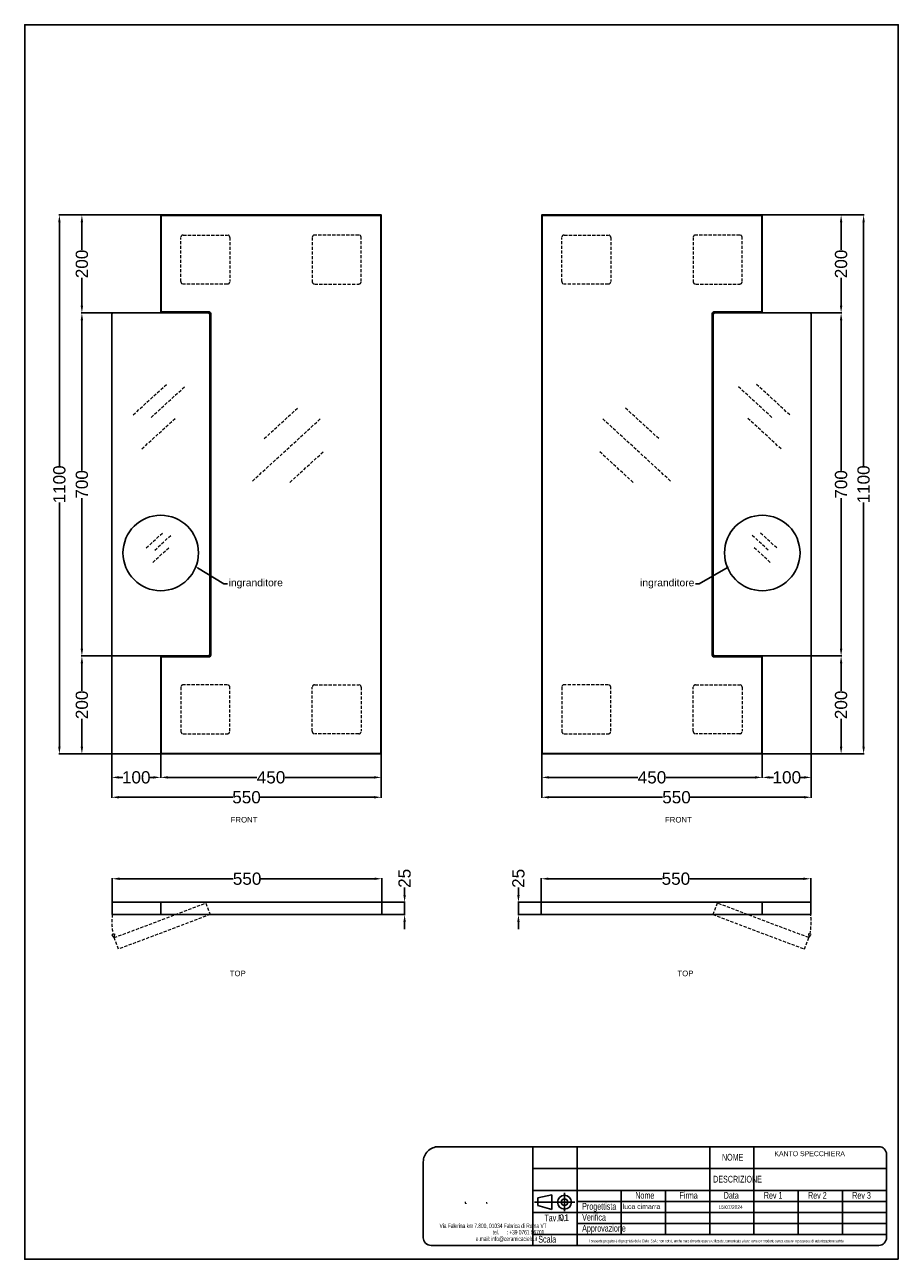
# Model space of a CAD drawing. Header units: millimetres. Extents: x -21574 to -19792, y -2227 to 293.
import ezdxf
from ezdxf import colors
from ezdxf.entities.mleader import LeaderData, LeaderLine
from ezdxf.math import Vec2, Vec3

# ---------------------------------------------------------------- set-up
doc = ezdxf.new("R2010")
doc.units = ezdxf.units.MM
doc.header["$MEASUREMENT"] = 0
doc.linetypes.add('DASHED2', pattern=[9.525, 6.35, -3.175])
for name, color, linetype in [('Attacchi_Scarico', 2, 'Continuous'), ('Cartiglio', 7, 'Continuous'), ('Quote', 4, 'Continuous')]:
    doc.layers.add(name, color=color, linetype=linetype)
doc.layers.add('Layer1', color=5, linetype='DASHED2', lineweight=0)
doc.layers.add('Vista', color=8, linetype='Continuous', lineweight=15)
doc.styles.add('SLDTEXTSTYLE1', font='TXT', dxfattribs={"width": 0.605})
doc.styles.get("Standard").update_dxf_attribs({"font": 'arial.ttf'})
doc.dimstyles.new('ISO-25', dxfattribs={"dimtxt": 25, "dimasz": 15, "dimexe": 1.25, "dimexo": 0.625, "dimtad": 0, "dimdec": 1, "dimrnd": 5, "dimtxsty": 'Standard', "dimcen": 2.5, "dimadec": 0, "dimazin": 0, "dimtfac": 1, "dimtdec": 1, "dimtmove": 0, "dimatfit": 3, "dimfxl": 1, "dimarcsym": 0})

# ---------------------------------------------------------------- blocks, each defined once
blk = doc.blocks.new('*D0')
at = {"layer": 'Defpoints', "color": 0, "transparency": 16777216}
for p in [(17533.9, -6113.3), (17983.9, -6113.3), (17983.9, -6161.3)]:
    blk.add_point(p, dxfattribs=at)
at = {"layer": 'Quote', "color": 0, "lineweight": -2, "transparency": 16777216}
for p, q in [((17533.9, -6113.9), (17533.9, -6162.5)), ((17983.9, -6113.9), (17983.9, -6162.5)), ((17548.9, -6161.3), (17730.2, -6161.3)), ((17968.9, -6161.3), (17787.6, -6161.3))]:
    blk.add_line(p, q, dxfattribs=at)
at = {"layer": 'Quote', "color": 0, "transparency": 16777216}
for points in [[(17548.9, -6158.8), (17548.9, -6163.8), (17533.9, -6161.3)], [(17968.9, -6158.8), (17968.9, -6163.8), (17983.9, -6161.3)]]:
    blk.add_solid(points, dxfattribs=at)
at = {"layer": 'Quote', "color": 0, "transparency": 16777216, "insert": (17758.9, -6161.3), "char_height": 25, "attachment_point": 5}
blk.add_mtext('450', dxfattribs=at)
blk = doc.blocks.new('*D1')
at = {"layer": 'Defpoints', "color": 0, "transparency": 16777216}
for p in [(17433.9, -6113.3), (17533.9, -6113.3), (17433.9, -6161.3)]:
    blk.add_point(p, dxfattribs=at)
at = {"layer": 'Quote', "color": 0, "lineweight": -2, "transparency": 16777216}
for p, q in [((17433.9, -6113.9), (17433.9, -6162.5)), ((17533.9, -6113.9), (17533.9, -6162.5)), ((17448.9, -6161.3), (17456.9, -6161.3)), ((17518.9, -6161.3), (17510.9, -6161.3))]:
    blk.add_line(p, q, dxfattribs=at)
at = {"layer": 'Quote', "color": 0, "transparency": 16777216}
for points in [[(17448.9, -6158.8), (17448.9, -6163.8), (17433.9, -6161.3)], [(17518.9, -6158.8), (17518.9, -6163.8), (17533.9, -6161.3)]]:
    blk.add_solid(points, dxfattribs=at)
at = {"layer": 'Quote', "color": 0, "transparency": 16777216, "insert": (17483.9, -6161.3), "char_height": 25, "attachment_point": 5}
blk.add_mtext('100', dxfattribs=at)
blk = doc.blocks.new('*D2')
at = {"layer": 'Defpoints', "color": 0, "transparency": 16777216}
for p in [(17373.1, -5213.3), (17436.9, -5213.3), (17436.9, -5913.3)]:
    blk.add_point(p, dxfattribs=at)
at = {"layer": 'Quote', "color": 0, "lineweight": -2, "transparency": 16777216}
for p, q in [((17436.3, -5213.3), (17371.8, -5213.3)), ((17373.1, -5228.3), (17373.1, -5535.2)), ((17373.1, -5898.3), (17373.1, -5591.3)), ((17436.3, -5913.3), (17371.8, -5913.3))]:
    blk.add_line(p, q, dxfattribs=at)
at = {"layer": 'Quote', "color": 0, "transparency": 16777216}
for points in [[(17370.6, -5228.3), (17375.6, -5228.3), (17373.1, -5213.3)], [(17370.6, -5898.3), (17375.6, -5898.3), (17373.1, -5913.3)]]:
    blk.add_solid(points, dxfattribs=at)
at = {"layer": 'Quote', "color": 0, "transparency": 16777216, "insert": (17373.1, -5563.3), "char_height": 25, "attachment_point": 5, "rotation": 90}
blk.add_mtext('700', dxfattribs=at)
blk = doc.blocks.new('*D3')
at = {"layer": 'Defpoints', "color": 0, "transparency": 16777216}
for p in [(17373.1, -5013.3), (17533.9, -5013.3), (17533.9, -5213.3)]:
    blk.add_point(p, dxfattribs=at)
at = {"layer": 'Quote', "color": 0, "lineweight": -2, "transparency": 16777216}
for p, q in [((17533.3, -5013.3), (17371.8, -5013.3)), ((17373.1, -5028.3), (17373.1, -5084.8)), ((17373.1, -5198.3), (17373.1, -5141.7)), ((17533.3, -5213.3), (17371.8, -5213.3))]:
    blk.add_line(p, q, dxfattribs=at)
at = {"layer": 'Quote', "color": 0, "transparency": 16777216}
for points in [[(17370.6, -5028.3), (17375.6, -5028.3), (17373.1, -5013.3)], [(17370.6, -5198.3), (17375.6, -5198.3), (17373.1, -5213.3)]]:
    blk.add_solid(points, dxfattribs=at)
at = {"layer": 'Quote', "color": 0, "transparency": 16777216, "insert": (17373.1, -5113.3), "char_height": 25, "attachment_point": 5, "rotation": 90}
blk.add_mtext('200', dxfattribs=at)
blk = doc.blocks.new('*D4')
at = {"layer": 'Defpoints', "color": 0, "transparency": 16777216}
for p in [(17373.1, -5913.3), (17533.9, -5913.3), (17533.9, -6113.3)]:
    blk.add_point(p, dxfattribs=at)
at = {"layer": 'Quote', "color": 0, "lineweight": -2, "transparency": 16777216}
for p, q in [((17533.3, -5913.3), (17371.8, -5913.3)), ((17373.1, -5928.3), (17373.1, -5984.8)), ((17373.1, -6098.3), (17373.1, -6041.7)), ((17533.3, -6113.3), (17371.8, -6113.3))]:
    blk.add_line(p, q, dxfattribs=at)
at = {"layer": 'Quote', "color": 0, "transparency": 16777216}
for points in [[(17370.6, -5928.3), (17375.6, -5928.3), (17373.1, -5913.3)], [(17370.6, -6098.3), (17375.6, -6098.3), (17373.1, -6113.3)]]:
    blk.add_solid(points, dxfattribs=at)
at = {"layer": 'Quote', "color": 0, "transparency": 16777216, "insert": (17373.1, -6013.3), "char_height": 25, "attachment_point": 5, "rotation": 90}
blk.add_mtext('200', dxfattribs=at)
blk = doc.blocks.new('*D5')
at = {"layer": 'Defpoints', "color": 0, "transparency": 16777216}
for p in [(17433.9, -5910.3), (17983.9, -6113.3), (17983.9, -6201.9)]:
    blk.add_point(p, dxfattribs=at)
at = {"layer": 'Quote', "color": 0, "lineweight": -2, "transparency": 16777216}
for p, q in [((17433.9, -5910.9), (17433.9, -6203.2)), ((17983.9, -6113.9), (17983.9, -6203.2)), ((17448.9, -6201.9), (17680.7, -6201.9)), ((17968.9, -6201.9), (17737.1, -6201.9))]:
    blk.add_line(p, q, dxfattribs=at)
at = {"layer": 'Quote', "color": 0, "transparency": 16777216}
for points in [[(17448.9, -6199.4), (17448.9, -6204.4), (17433.9, -6201.9)], [(17968.9, -6199.4), (17968.9, -6204.4), (17983.9, -6201.9)]]:
    blk.add_solid(points, dxfattribs=at)
at = {"layer": 'Quote', "color": 0, "transparency": 16777216, "insert": (17708.9, -6201.9), "char_height": 25, "attachment_point": 5}
blk.add_mtext('550', dxfattribs=at)
blk = doc.blocks.new('*D6')
at = {"layer": 'Defpoints', "color": 0, "transparency": 16777216}
for p in [(17533.9, -5013.3), (17327.2, -6113.3), (17533.9, -6113.3)]:
    blk.add_point(p, dxfattribs=at)
at = {"layer": 'Quote', "color": 0, "lineweight": -2, "transparency": 16777216}
for p, q in [((17533.3, -5013.3), (17325.9, -5013.3)), ((17327.2, -5028.3), (17327.2, -5526.5)), ((17327.2, -6098.3), (17327.2, -5600)), ((17533.3, -6113.3), (17325.9, -6113.3))]:
    blk.add_line(p, q, dxfattribs=at)
at = {"layer": 'Quote', "color": 0, "transparency": 16777216}
for points in [[(17324.7, -5028.3), (17329.7, -5028.3), (17327.2, -5013.3)], [(17324.7, -6098.3), (17329.7, -6098.3), (17327.2, -6113.3)]]:
    blk.add_solid(points, dxfattribs=at)
at = {"layer": 'Quote', "color": 0, "transparency": 16777216, "insert": (17327.2, -5563.3), "char_height": 25, "attachment_point": 5, "rotation": 90}
blk.add_mtext('1100', dxfattribs=at)
blk = doc.blocks.new('*D7')
at = {"layer": 'Defpoints', "color": 0, "transparency": 16777216}
for p in [(17985.1, -6368.2), (17435.1, -6416.3), (17985.1, -6416.3)]:
    blk.add_point(p, dxfattribs=at)
at = {"layer": 'Quote', "color": 0, "lineweight": -2, "transparency": 16777216}
for p, q in [((17435.1, -6415.6), (17435.1, -6366.9)), ((17450.1, -6368.2), (17681.9, -6368.2)), ((17970.1, -6368.2), (17738.3, -6368.2)), ((17985.1, -6415.6), (17985.1, -6366.9))]:
    blk.add_line(p, q, dxfattribs=at)
at = {"layer": 'Quote', "color": 0, "transparency": 16777216}
for points in [[(17450.1, -6365.7), (17450.1, -6370.7), (17435.1, -6368.2)], [(17970.1, -6365.7), (17970.1, -6370.7), (17985.1, -6368.2)]]:
    blk.add_solid(points, dxfattribs=at)
at = {"layer": 'Quote', "color": 0, "transparency": 16777216, "insert": (17710.1, -6368.2), "char_height": 25, "attachment_point": 5}
blk.add_mtext('550', dxfattribs=at)
blk = doc.blocks.new('*D8')
at = {"layer": 'Defpoints', "color": 0, "transparency": 16777216}
for p in [(17985.1, -6416.3), (18031.4, -6416.3), (17985.1, -6441.3)]:
    blk.add_point(p, dxfattribs=at)
at = {"layer": 'Quote', "color": 0, "lineweight": -2, "transparency": 16777216}
for p, q in [((18031.4, -6401.3), (18031.4, -6386.3)), ((17985.7, -6416.3), (18032.6, -6416.3)), ((18031.4, -6441.3), (18031.4, -6416.3)), ((17985.7, -6441.3), (18032.6, -6441.3)), ((18031.4, -6456.3), (18031.4, -6471.3))]:
    blk.add_line(p, q, dxfattribs=at)
at = {"layer": 'Quote', "color": 0, "transparency": 16777216}
for points in [[(18028.9, -6401.3), (18033.9, -6401.3), (18031.4, -6416.3)], [(18028.9, -6456.3), (18033.9, -6456.3), (18031.4, -6441.3)]]:
    blk.add_solid(points, dxfattribs=at)
at = {"layer": 'Quote', "color": 0, "transparency": 16777216, "insert": (18031.4, -6367.4), "char_height": 25, "attachment_point": 5, "rotation": 90}
blk.add_mtext('25', dxfattribs=at)
blk = doc.blocks.new('*D15')
at = {"layer": 'Defpoints', "color": 0, "transparency": 16777216}
for p in [(18311, -6113.3), (18761, -6113.3), (18311, -6161.3)]:
    blk.add_point(p, dxfattribs=at)
at = {"layer": 'Quote', "color": 0, "lineweight": -2, "transparency": 16777216}
for p, q in [((18311, -6113.9), (18311, -6162.5)), ((18761, -6113.9), (18761, -6162.5)), ((18326, -6161.3), (18507.3, -6161.3)), ((18746, -6161.3), (18564.7, -6161.3))]:
    blk.add_line(p, q, dxfattribs=at)
at = {"layer": 'Quote', "color": 0, "transparency": 16777216}
for points in [[(18326, -6158.8), (18326, -6163.8), (18311, -6161.3)], [(18746, -6158.8), (18746, -6163.8), (18761, -6161.3)]]:
    blk.add_solid(points, dxfattribs=at)
at = {"layer": 'Quote', "color": 0, "transparency": 16777216, "insert": (18536, -6161.3), "char_height": 25, "attachment_point": 5}
blk.add_mtext('450', dxfattribs=at)
blk = doc.blocks.new('*D10')
at = {"layer": 'Defpoints', "color": 0, "transparency": 16777216}
for p in [(18761, -6113.3), (18861, -6113.3), (18861, -6161.3)]:
    blk.add_point(p, dxfattribs=at)
at = {"layer": 'Quote', "color": 0, "lineweight": -2, "transparency": 16777216}
for p, q in [((18761, -6113.9), (18761, -6162.5)), ((18861, -6113.9), (18861, -6162.5)), ((18776, -6161.3), (18784, -6161.3)), ((18846, -6161.3), (18838, -6161.3))]:
    blk.add_line(p, q, dxfattribs=at)
at = {"layer": 'Quote', "color": 0, "transparency": 16777216}
for points in [[(18776, -6158.8), (18776, -6163.8), (18761, -6161.3)], [(18846, -6158.8), (18846, -6163.8), (18861, -6161.3)]]:
    blk.add_solid(points, dxfattribs=at)
at = {"layer": 'Quote', "color": 0, "transparency": 16777216, "insert": (18811, -6161.3), "char_height": 25, "attachment_point": 5}
blk.add_mtext('100', dxfattribs=at)
blk = doc.blocks.new('*D16')
at = {"layer": 'Defpoints', "color": 0, "transparency": 16777216}
for p in [(18858, -5213.3), (18921.8, -5213.3), (18858, -5913.3)]:
    blk.add_point(p, dxfattribs=at)
at = {"layer": 'Quote', "color": 0, "lineweight": -2, "transparency": 16777216}
for p, q in [((18858.6, -5213.3), (18923.1, -5213.3)), ((18921.8, -5228.3), (18921.8, -5535.2)), ((18921.8, -5898.3), (18921.8, -5591.3)), ((18858.6, -5913.3), (18923.1, -5913.3))]:
    blk.add_line(p, q, dxfattribs=at)
at = {"layer": 'Quote', "color": 0, "transparency": 16777216}
for points in [[(18919.3, -5228.3), (18924.3, -5228.3), (18921.8, -5213.3)], [(18919.3, -5898.3), (18924.3, -5898.3), (18921.8, -5913.3)]]:
    blk.add_solid(points, dxfattribs=at)
at = {"layer": 'Quote', "color": 0, "transparency": 16777216, "insert": (18921.8, -5563.3), "char_height": 25, "attachment_point": 5, "rotation": 90}
blk.add_mtext('700', dxfattribs=at)
blk = doc.blocks.new('*D17')
at = {"layer": 'Defpoints', "color": 0, "transparency": 16777216}
for p in [(18761, -5013.3), (18921.8, -5013.3), (18761, -5213.3)]:
    blk.add_point(p, dxfattribs=at)
at = {"layer": 'Quote', "color": 0, "lineweight": -2, "transparency": 16777216}
for p, q in [((18761.6, -5013.3), (18923.1, -5013.3)), ((18921.8, -5028.3), (18921.8, -5084.8)), ((18921.8, -5198.3), (18921.8, -5141.7)), ((18761.6, -5213.3), (18923.1, -5213.3))]:
    blk.add_line(p, q, dxfattribs=at)
at = {"layer": 'Quote', "color": 0, "transparency": 16777216}
for points in [[(18919.3, -5028.3), (18924.3, -5028.3), (18921.8, -5013.3)], [(18919.3, -5198.3), (18924.3, -5198.3), (18921.8, -5213.3)]]:
    blk.add_solid(points, dxfattribs=at)
at = {"layer": 'Quote', "color": 0, "transparency": 16777216, "insert": (18921.8, -5113.3), "char_height": 25, "attachment_point": 5, "rotation": 90}
blk.add_mtext('200', dxfattribs=at)
blk = doc.blocks.new('*D12')
at = {"layer": 'Defpoints', "color": 0, "transparency": 16777216}
for p in [(18761, -5913.3), (18921.8, -5913.3), (18761, -6113.3)]:
    blk.add_point(p, dxfattribs=at)
at = {"layer": 'Quote', "color": 0, "lineweight": -2, "transparency": 16777216}
for p, q in [((18761.6, -5913.3), (18923.1, -5913.3)), ((18921.8, -5928.3), (18921.8, -5984.8)), ((18921.8, -6098.3), (18921.8, -6041.7)), ((18761.6, -6113.3), (18923.1, -6113.3))]:
    blk.add_line(p, q, dxfattribs=at)
at = {"layer": 'Quote', "color": 0, "transparency": 16777216}
for points in [[(18919.3, -5928.3), (18924.3, -5928.3), (18921.8, -5913.3)], [(18919.3, -6098.3), (18924.3, -6098.3), (18921.8, -6113.3)]]:
    blk.add_solid(points, dxfattribs=at)
at = {"layer": 'Quote', "color": 0, "transparency": 16777216, "insert": (18921.8, -6013.3), "char_height": 25, "attachment_point": 5, "rotation": 90}
blk.add_mtext('200', dxfattribs=at)
blk = doc.blocks.new('*D13')
at = {"layer": 'Defpoints', "color": 0, "transparency": 16777216}
for p in [(18861, -5910.3), (18311, -6113.3), (18311, -6201.9)]:
    blk.add_point(p, dxfattribs=at)
at = {"layer": 'Quote', "color": 0, "lineweight": -2, "transparency": 16777216}
for p, q in [((18861, -5910.9), (18861, -6203.2)), ((18311, -6113.9), (18311, -6203.2)), ((18326, -6201.9), (18557.8, -6201.9)), ((18846, -6201.9), (18614.2, -6201.9))]:
    blk.add_line(p, q, dxfattribs=at)
at = {"layer": 'Quote', "color": 0, "transparency": 16777216}
for points in [[(18326, -6199.4), (18326, -6204.4), (18311, -6201.9)], [(18846, -6199.4), (18846, -6204.4), (18861, -6201.9)]]:
    blk.add_solid(points, dxfattribs=at)
at = {"layer": 'Quote', "color": 0, "transparency": 16777216, "insert": (18586, -6201.9), "char_height": 25, "attachment_point": 5}
blk.add_mtext('550', dxfattribs=at)
blk = doc.blocks.new('*D9')
at = {"layer": 'Defpoints', "color": 0, "transparency": 16777216}
for p in [(18761, -5013.3), (18761, -6113.3), (18967.7, -6113.3)]:
    blk.add_point(p, dxfattribs=at)
at = {"layer": 'Quote', "color": 0, "lineweight": -2, "transparency": 16777216}
for p, q in [((18761.6, -5013.3), (18969, -5013.3)), ((18967.7, -5028.3), (18967.7, -5526.5)), ((18967.7, -6098.3), (18967.7, -5600)), ((18761.6, -6113.3), (18969, -6113.3))]:
    blk.add_line(p, q, dxfattribs=at)
at = {"layer": 'Quote', "color": 0, "transparency": 16777216}
for points in [[(18965.2, -5028.3), (18970.2, -5028.3), (18967.7, -5013.3)], [(18965.2, -6098.3), (18970.2, -6098.3), (18967.7, -6113.3)]]:
    blk.add_solid(points, dxfattribs=at)
at = {"layer": 'Quote', "color": 0, "transparency": 16777216, "insert": (18967.7, -5563.3), "char_height": 25, "attachment_point": 5, "rotation": 90}
blk.add_mtext('1100', dxfattribs=at)
blk = doc.blocks.new('*D14')
at = {"layer": 'Defpoints', "color": 0, "transparency": 16777216}
for p in [(18309.8, -6368.2), (18309.8, -6416.3), (18859.8, -6416.3)]:
    blk.add_point(p, dxfattribs=at)
at = {"layer": 'Quote', "color": 0, "lineweight": -2, "transparency": 16777216}
for p, q in [((18309.8, -6415.6), (18309.8, -6366.9)), ((18324.8, -6368.2), (18556.6, -6368.2)), ((18844.8, -6368.2), (18613, -6368.2)), ((18859.8, -6415.6), (18859.8, -6366.9))]:
    blk.add_line(p, q, dxfattribs=at)
at = {"layer": 'Quote', "color": 0, "transparency": 16777216}
for points in [[(18324.8, -6365.7), (18324.8, -6370.7), (18309.8, -6368.2)], [(18844.8, -6365.7), (18844.8, -6370.7), (18859.8, -6368.2)]]:
    blk.add_solid(points, dxfattribs=at)
at = {"layer": 'Quote', "color": 0, "transparency": 16777216, "insert": (18584.8, -6368.2), "char_height": 25, "attachment_point": 5}
blk.add_mtext('550', dxfattribs=at)
blk = doc.blocks.new('*D11')
at = {"layer": 'Defpoints', "color": 0, "transparency": 16777216}
for p in [(18263.6, -6416.3), (18309.8, -6416.3), (18309.8, -6441.3)]:
    blk.add_point(p, dxfattribs=at)
at = {"layer": 'Quote', "color": 0, "lineweight": -2, "transparency": 16777216}
for p, q in [((18263.6, -6401.3), (18263.6, -6386.3)), ((18309.2, -6416.3), (18262.3, -6416.3)), ((18263.6, -6441.3), (18263.6, -6416.3)), ((18309.2, -6441.3), (18262.3, -6441.3)), ((18263.6, -6456.3), (18263.6, -6471.3))]:
    blk.add_line(p, q, dxfattribs=at)
at = {"layer": 'Quote', "color": 0, "transparency": 16777216}
for points in [[(18261.1, -6401.3), (18266.1, -6401.3), (18263.6, -6416.3)], [(18261.1, -6456.3), (18266.1, -6456.3), (18263.6, -6441.3)]]:
    blk.add_solid(points, dxfattribs=at)
at = {"layer": 'Quote', "color": 0, "transparency": 16777216, "insert": (18263.6, -6367.4), "char_height": 25, "attachment_point": 5, "rotation": 90}
blk.add_mtext('25', dxfattribs=at)

msp = doc.modelspace()

# ---------------------------------------------------------------- linework, layer by layer
at = {"layer": 'Cartiglio'}
msp.add_lwpolyline([(-19791.52, -2227.21), (-19791.52, 292.79), (-21573.52, 292.79), (-21573.52, -2227.21)], close=True, dxfattribs=at)
at = {"layer": 'Layer1'}
for p, q in [((-21352.14, -503.63), (-21282.72, -439.91)), ((-21315.51, -508.68), (-21246.08, -444.96)), ((-20049.54, -508.68), (-20118.96, -444.96)), ((-20012.91, -503.63), (-20082.33, -439.91)), ((-21084.92, -552.12), (-21015.5, -488.4)), ((-20280.13, -552.12), (-20349.55, -488.4)), ((-21334.45, -573.05), (-21265.03, -509.33)), ((-21108.89, -638.65), (-20970.04, -511.21)), ((-20256.16, -638.65), (-20395, -511.21)), ((-20030.59, -573.05), (-20100.01, -509.33)), ((-21032.51, -641.37), (-20963.09, -577.65)), ((-20332.54, -641.37), (-20401.96, -577.65)), ((-21325.52, -775.02), (-21290.81, -743.16)), ((-21308.34, -779.65), (-21273.63, -747.79)), ((-20056.71, -779.65), (-20091.42, -747.79)), ((-20039.52, -775.02), (-20074.23, -743.16)), ((-21312.39, -804.73), (-21277.68, -772.87)), ((-20052.65, -804.73), (-20087.36, -772.87))]:
    msp.add_line(p, q, dxfattribs=at)
for points in [[(-21250.07, -136.51), (-21160.07, -136.51, -0.4142136), (-21155.07, -141.51), (-21155.07, -231.51, -0.4142136), (-21160.07, -236.51), (-21250.07, -236.51, -0.4142136), (-21255.07, -231.51), (-21255.07, -141.51, -0.4142136)], [(-20892.07, -136.51), (-20982.07, -136.51, 0.4142136), (-20987.07, -141.51), (-20987.07, -231.51, 0.4142136), (-20982.07, -236.51), (-20892.07, -236.51, 0.4142136), (-20887.07, -231.51), (-20887.07, -141.51, 0.4142136)], [(-20472.97, -136.51), (-20382.97, -136.51, -0.4142136), (-20377.97, -141.51), (-20377.97, -231.51, -0.4142136), (-20382.97, -236.51), (-20472.97, -236.51, -0.4142136), (-20477.97, -231.51), (-20477.97, -141.51, -0.4142136)], [(-20114.97, -136.51), (-20204.97, -136.51, 0.4142136), (-20209.97, -141.51), (-20209.97, -231.51, 0.4142136), (-20204.97, -236.51), (-20114.97, -236.51, 0.4142136), (-20109.97, -231.51), (-20109.97, -141.51, 0.4142136)], [(-21250.07, -1154.51), (-21160.07, -1154.51, 0.4142136), (-21155.07, -1149.51), (-21155.07, -1059.51, 0.4142136), (-21160.07, -1054.51), (-21250.07, -1054.51, 0.4142136), (-21255.07, -1059.51), (-21255.07, -1149.51, 0.4142136)], [(-20892.07, -1154.51), (-20982.07, -1154.51, -0.4142136), (-20987.07, -1149.51), (-20987.07, -1059.51, -0.4142136), (-20982.07, -1054.51), (-20892.07, -1054.51, -0.4142136), (-20887.07, -1059.51), (-20887.07, -1149.51, -0.4142136)], [(-20472.97, -1154.51), (-20382.97, -1154.51, 0.4142136), (-20377.97, -1149.51), (-20377.97, -1059.51, 0.4142136), (-20382.97, -1054.51), (-20472.97, -1054.51, 0.4142136), (-20477.97, -1059.51), (-20477.97, -1149.51, 0.4142136)], [(-20114.97, -1154.51), (-20204.97, -1154.51, -0.4142136), (-20209.97, -1149.51), (-20209.97, -1059.51, -0.4142136), (-20204.97, -1054.51), (-20114.97, -1054.51, -0.4142136), (-20109.97, -1059.51), (-20109.97, -1149.51, -0.4142136)]]:
    msp.add_lwpolyline(points, format="xyb", close=True, dxfattribs=at)
for points in [[(-21390.85, -1570.63), (-21204.08, -1500.15), (-21195.26, -1523.54), (-21382.02, -1594.02)], [(-19974.2, -1570.63), (-20160.96, -1500.15), (-20169.79, -1523.54), (-19983.03, -1594.02)]]:
    msp.add_lwpolyline(points, close=True, dxfattribs=at)
for points in [[(-21390.85, -1570.63), (-21395.94, -1564.45), (-21390.48, -1563.12), (-21390.85, -1570.63)], [(-19974.2, -1570.63), (-19969.11, -1564.45), (-19974.56, -1563.12), (-19974.2, -1570.63)]]:
    msp.add_lwpolyline(points, dxfattribs=at)
for centre, start, end in [((-21264.39, -1538.29), 173.54704, 191.19473), ((-20100.65, -1538.29), 348.80527, 6.45296)]:
    msp.add_arc(centre, 131.32, start, end, dxfattribs=at)
at = {"layer": 'Quote'}
for p, q in [((-20266.33, -2086.9), (-20266.33, -2176.48)), ((-20176.15, -2086.9), (-20176.15, -2176.48)), ((-20085.97, -2086.9), (-20085.97, -2176.48)), ((-19995.79, -2086.9), (-19995.79, -2176.48)), ((-19905.61, -2086.9), (-19905.61, -2176.48)), ((-20451.33, -2110.72), (-20533.31, -2110.72)), ((-20526.93, -2101.91), (-20498.14, -2095.71)), ((-20526.93, -2110.72), (-20526.93, -2101.91)), ((-20526.93, -2110.72), (-20526.93, -2117.65)), ((-20498.14, -2110.72), (-20498.14, -2095.71)), ((-20498.14, -2110.72), (-20498.14, -2125.69)), ((-20472.33, -2110.72), (-20472.33, -2091.82)), ((-20472.33, -2110.72), (-20472.33, -2128.9)), ((-20446.69, -2109.3), (-19815.43, -2109.3)), ((-20526.93, -2117.65), (-20498.14, -2125.69)), ((-20446.69, -2131.69), (-19815.43, -2131.69)), ((-20446.69, -2154.09), (-19815.43, -2154.09)), ((-20356.51, -2176.48), (-19815.43, -2176.48))]:
    msp.add_line(p, q, dxfattribs=at)
for points in [[(-20729.4, -1997.32), (-20536.87, -1997.32), (-20536.87, -2198.88), (-20744.68, -2198.88, -0.4142136), (-20760.43, -2183.13), (-20760.43, -2028.34, -0.4142136)], [(-20085.97, -1997.32), (-19831.18, -1997.32, -0.4142136), (-19815.43, -2013.07), (-19815.43, -2042.11), (-20085.97, -2042.11)]]:
    msp.add_lwpolyline(points, format="xyb", close=True, dxfattribs=at)
for points in [[(-20536.87, -1997.32), (-20176.15, -1997.32), (-20176.15, -2042.11), (-20536.87, -2042.11)], [(-20446.69, -2042.11), (-20536.87, -2042.11), (-20536.87, -1997.32), (-20446.69, -1997.32)], [(-20446.69, -1997.32), (-20176.15, -1997.32), (-20176.15, -2042.11), (-20446.69, -2042.11)], [(-20085.97, -2042.11), (-20176.15, -2042.11), (-20176.15, -1997.32), (-20085.97, -1997.32)], [(-20446.69, -2086.9), (-20536.87, -2086.9), (-20536.87, -2042.11), (-20446.69, -2042.11)], [(-20536.87, -2042.11), (-20176.15, -2042.11), (-20176.15, -2086.9), (-20536.87, -2086.9)], [(-20446.69, -2042.11), (-20176.15, -2042.11), (-20176.15, -2086.9), (-20446.69, -2086.9)], [(-20085.97, -2042.11), (-19815.43, -2042.11), (-19815.43, -2086.9), (-20085.97, -2086.9)], [(-20446.69, -2176.48), (-20536.87, -2176.48), (-20536.87, -2086.9), (-20446.69, -2086.9)], [(-20446.69, -2086.9), (-20356.51, -2086.9), (-20356.51, -2176.48), (-20446.69, -2176.48)], [(-20356.51, -2086.9), (-19815.43, -2086.9), (-19815.43, -2176.48), (-20356.51, -2176.48)], [(-20536.87, -2176.48), (-20446.69, -2176.48), (-20446.69, -2131.69), (-20536.87, -2131.69)], [(-20446.69, -2176.48), (-20536.87, -2176.48), (-20536.87, -2198.88), (-20446.69, -2198.88)]]:
    msp.add_lwpolyline(points, close=True, dxfattribs=at)
msp.add_lwpolyline([(-20536.87, -2198.88), (-19831.18, -2198.88, 0.4142136), (-19815.43, -2183.13), (-19815.43, -2176.48)], format="xyb", dxfattribs=at)
for radius in [14.15, 6.84]:
    msp.add_circle((-20472.33, -2110.72), radius, dxfattribs=at)
for points in [[(-20675.85, -2111.5), (-20675.85, -2111.5), (-20673.48, -2111.5), (-20673.48, -2111.5)], [(-20673.48, -2112.42), (-20673.48, -2113.13), (-20673.62, -2113.62), (-20673.91, -2113.9)], [(-20632.31, -2111.63), (-20632.31, -2111.63), (-20630.59, -2111.63), (-20630.59, -2111.63)], [(-20630.59, -2112.11), (-20630.59, -2112.68), (-20630.68, -2113.03), (-20630.94, -2113.25)]]:
    msp.add_open_spline(points, degree=3, dxfattribs=at)
at = {"layer": 'Vista', "color": 8, "lineweight": -3}
for p, q in [((-21296.07, -1498.54), (-21296.07, -1523.54)), ((-20068.97, -1498.54), (-20068.97, -1523.54))]:
    msp.add_line(p, q, dxfattribs=at)
for points in [[(-21296.07, -997.51), (-21296.07, -1195.51), (-20846.07, -1195.51), (-20846.07, -95.51), (-21296.07, -95.51), (-21296.07, -293.51)], [(-21295.07, -997.51), (-21295.07, -1194.51), (-20847.07, -1194.51), (-20847.07, -96.51), (-21295.07, -96.51), (-21295.07, -293.51)], [(-20068.97, -997.51), (-20068.97, -1195.51), (-20518.97, -1195.51), (-20518.97, -95.51), (-20068.97, -95.51), (-20068.97, -293.51)], [(-20069.97, -997.51), (-20069.97, -1194.51), (-20517.97, -1194.51), (-20517.97, -96.51), (-20069.97, -96.51), (-20069.97, -293.51)]]:
    msp.add_lwpolyline(points, dxfattribs=at)
for points in [[(-21393.07, -995.51), (-21199.07, -995.51, 0.4142136), (-21196.07, -992.51), (-21196.07, -298.51, 0.4142136), (-21199.07, -295.51), (-21393.07, -295.51, 0.4142136), (-21396.07, -298.51), (-21396.07, -992.51, 0.4142136)], [(-19971.97, -995.51), (-20165.97, -995.51, -0.4142136), (-20168.97, -992.51), (-20168.97, -298.51, -0.4142136), (-20165.97, -295.51), (-19971.97, -295.51, -0.4142136), (-19968.97, -298.51), (-19968.97, -992.51, -0.4142136)]]:
    msp.add_lwpolyline(points, format="xyb", close=True, dxfattribs=at)
for points in [[(-21296.07, -997.51), (-21197.07, -997.51, 0.4142136), (-21194.07, -994.51), (-21194.07, -296.51, 0.4142136), (-21197.07, -293.51), (-21296.07, -293.51)], [(-20068.97, -997.51), (-20167.97, -997.51, -0.4142136), (-20170.97, -994.51), (-20170.97, -296.51, -0.4142136), (-20167.97, -293.51), (-20068.97, -293.51)]]:
    msp.add_lwpolyline(points, format="xyb", dxfattribs=at)
for points in [[(-21394.88, -1523.54), (-20844.88, -1523.54), (-20844.88, -1498.54), (-21394.88, -1498.54)], [(-19970.17, -1523.54), (-20520.17, -1523.54), (-20520.17, -1498.54), (-19970.17, -1498.54)]]:
    msp.add_lwpolyline(points, close=True, dxfattribs=at)
for centre in [(-21296.07, -785.51), (-20068.97, -785.51)]:
    msp.add_circle(centre, 77, dxfattribs=at)

# ---------------------------------------------------------------- texts
at = {"layer": 'Attacchi_Scarico'}
for s, p in [('FRONT', (-21153.39, -1335.61)), ('FRONT', (-20267.37, -1335.61)), ('TOP', (-21155.31, -1649.34)), ('TOP', (-20242.09, -1649.34))]:
    msp.add_text(s, height=11.377, dxfattribs=at).set_placement(p)
at = {"layer": 'Quote', "attachment_point": 1, "style": 'SLDTEXTSTYLE1'}
for s, insert, char_height in [('{\\fArial|b0|i0|c0|p34;NOME}', (-20151.28, -2011.96), 13.7925), ('{\\fArial|b0|i0|c0|p34;DESCRIZIONE}', (-20169.22, -2056.75), 13.7925), ('{\\fArial|b0|i0|c0|p34;Nome}', (-20327.98, -2089.8), 13.7925), ('{\\fArial|b0|i0|c0|p34;Firma}', (-20237.8, -2089.8), 13.7925), ('{\\fArial|b0|i0|c0|p34;Data}', (-20147.62, -2089.8), 13.7925), ('{\\fArial|b0|i0|c0|p34;Rev 1}', (-20065.82, -2089.8), 13.7925), ('{\\fArial|b0|i0|c0|p34;Rev 2}', (-19975.64, -2089.8), 13.7925), ('{\\fArial|b0|i0|c0|p34;Rev 3}', (-19885.46, -2089.8), 13.7925), ('{\\fArial|b0|i0|c0|p34;Progettista}', (-20436.42, -2112.2), 13.7925), ('\\pxi-3,l4,t4;{\\fArial|b0|i0|c0|p34;Tav.N.}', (-20527.31, -2135.86), 13.7925), ('{\\fArial|b0|i0|c0|p34;Verifica}', (-20436.42, -2134.59), 13.7925), ('{\\fArial|b0|i0|c0|p34;Via Falerina km 7.800, 01034 Fabrica di Roma VT }', (-20727.31, -2154.2), 9.3087), ('\\pxi-0.58224,l1.5822,t1.5822;{\\fArial|b0|i0|c0|p34;tel.^I: +39 0761 56701}', (-20627.74, -2167.18), 9.3087), ('{\\fArial|b0|i0|c0|p34;Approvazione}', (-20436.42, -2156.99), 13.7925), ('{\\fArial|b0|i0|c0|p34;e.mail: info@ceramicacielo.it}', (-20653.43, -2180.64), 9.3087), ('{\\fArial|b0|i0|c0|p34;Scala}', (-20525.9, -2179.39), 13.7925), ('{\\f@Arial Unicode MS|b0|i0|c0|p34;Il presente progetto è di proprietà della Cielo. SpA ; non potrà, anche parzialmente essere utilizzato, comunicato a terzi ovvero riprodotto senza essere in possesso di autorizzazione scritta}', (-20423.95, -2186.65), 5.95759)]:
    msp.add_mtext(s, dxfattribs=dict(at, insert=insert, char_height=char_height))
at = {"layer": 'Quote', "attachment_point": 1}
for s, width, gutter_width, insert, char_height in [('KANTO SPECCHIERA', 598.9888, 12.5, (-20044.33, -2006.62), 10.08), ('\\pxi-2,l3,t3;{\\fArial|b0|i0|c0|p34;luca cimarra}', 226.1874, 12.5, (-20363.97, -2114.42), 10.08), ('\\pxi-2,l3,t3;15/07/2024', 5.7872, 8.75, (-20165.32, -2117.22), 7.056), ('\\pxi-2,l3,t3;01', 226.1874, 12.5, (-20496.45, -2135.69), 13.104)]:
    msp.add_mtext_dynamic_manual_height_columns(s, width=width, gutter_width=gutter_width, heights=[0], dxfattribs=dict(at, insert=insert, char_height=char_height))

# ---------------------------------------------------------------- dimensions: what is measured, and where the dimension line sits
at = {"layer": 'Quote'}
for base, p1, p2, angle, picture, middle in [((-21502.8, -1195.51), (-21296.07, -95.51), (-21296.07, -1195.51), 90, '*D6', (-21502.8, -645.51)), ((-21456.89, -95.51), (-21296.07, -295.51), (-21296.07, -95.51), 90, '*D3', (-21456.89, -195.51)), ((-19908.16, -95.51), (-20068.97, -295.51), (-20068.97, -95.51), 90, '*D17', (-19908.16, -195.51)), ((-19862.24, -1195.51), (-20068.97, -95.51), (-20068.97, -1195.51), 90, '*D9', (-19862.24, -645.51)), ((-21456.89, -295.51), (-21393.07, -995.51), (-21393.07, -295.51), 90, '*D2', (-21456.89, -645.51)), ((-19908.16, -295.51), (-19971.97, -995.51), (-19971.97, -295.51), 90, '*D16', (-19908.16, -645.51)), ((-21456.89, -995.51), (-21296.07, -1195.51), (-21296.07, -995.51), 90, '*D4', (-21456.89, -1095.51)), ((-20518.97, -1284.2), (-19968.97, -992.51), (-20518.97, -1195.51), 180, '*D13', (-20243.97, -1284.2)), ((-19908.16, -995.51), (-20068.97, -1195.51), (-20068.97, -995.51), 90, '*D12', (-19908.16, -1095.51)), ((-20518.97, -1243.54), (-20068.97, -1195.51), (-20518.97, -1195.51), 180, '*D15', (-20293.97, -1243.54)), ((-19968.97, -1243.54), (-20068.97, -1195.51), (-19968.97, -1195.51), 180, '*D10', (-20018.97, -1243.54)), ((-20798.62, -1498.54), (-20844.88, -1523.54), (-20844.88, -1498.54), 90, '*D8', (-20798.62, -1449.7)), ((-20566.42, -1498.54), (-20520.17, -1523.54), (-20520.17, -1498.54), 90, '*D11', (-20566.42, -1449.7)), ((-20520.17, -1450.45), (-19970.17, -1498.54), (-20520.17, -1498.54), 180, '*D14', (-20245.17, -1450.45))]:
    dim = msp.add_linear_dim(base=base, p1=p1, p2=p2, angle=angle, dimstyle='ISO-25', dxfattribs=at)
    dim.commit()
    dim.dimension.update_dxf_attribs({"geometry": picture, "text_midpoint": middle, "insert": (-38829.98, 4917.74)})
for base, p1, p2, picture, middle in [((-20846.07, -1284.2), (-21396.07, -992.51), (-20846.07, -1195.51), '*D5', (-21121.07, -1284.2)), ((-21396.07, -1243.54), (-21296.07, -1195.51), (-21396.07, -1195.51), '*D1', (-21346.07, -1243.54)), ((-20846.07, -1243.54), (-21296.07, -1195.51), (-20846.07, -1195.51), '*D0', (-21071.07, -1243.54)), ((-20844.88, -1450.45), (-21394.88, -1498.54), (-20844.88, -1498.54), '*D7', (-21119.88, -1450.45))]:
    dim = msp.add_linear_dim(base=base, p1=p1, p2=p2, dimstyle='ISO-25', dxfattribs=at)
    dim.commit()
    dim.dimension.update_dxf_attribs({"geometry": picture, "text_midpoint": middle, "insert": (-38829.98, 4917.74)})

# ---------------------------------------------------------------- leaders
ml = msp.add_multileader_mtext('Standard', dxfattribs=at)
ml.set_content('ingranditore', color=256)
ml.set_leader_properties()
ml.build(insert=Vec2(0, 0))
ctx = ml.context
ctx.base_point, ctx.char_height, ctx.plane_origin = Vec3(-21159.53, -848.16), 15, Vec3(-21224.39, -813.62)
notes = []
notes.append((ctx, [(0, (1, 1, 0), (-21167.53, -848.16), (1, 0), 8, [(0, [(-21224.39, -813.62)], 0, [])])]))
ctx.mtext.insert, ctx.mtext.flow_direction = Vec3(-21157.53, -838.45), 5
ml = msp.add_multileader_mtext('Standard', dxfattribs=at)
ml.set_content('ingranditore', color=256)
ml.set_leader_properties()
ml.build(insert=Vec2(0, 0))
ctx = ml.context
ctx.base_point, ctx.char_height, ctx.plane_origin = Vec3(-20317.93, -848.16), 15, Vec3(-20140.66, -813.62)
ctx.text_align_type = 2
notes.append((ctx, [(0, (1, 1, 0), (-20197.52, -848.16), (-1, 0), 8, [(0, [(-20135.01, -812.83)], 0, [])])]))
ctx.mtext.insert, ctx.mtext.alignment, ctx.mtext.flow_direction = Vec3(-20207.52, -838.45), 3, 5
for ctx, leaders in notes:
    for number, flags, end, landing, length, lines in leaders:
        leader = LeaderData()
        leader.index, (leader.has_last_leader_line, leader.has_dogleg_vector, leader.attachment_direction) = number, flags
        leader.last_leader_point, leader.dogleg_vector, leader.dogleg_length = Vec3(end), Vec3(landing), length
        for number, points, colour, breaks in lines:
            line = LeaderLine()
            line.index, line.vertices, line.color, line.breaks = number, Vec3.list(points), colors.encode_raw_color(colour), breaks
            leader.lines.append(line)
        ctx.leaders.append(leader)

doc.saveas('drawing.dxf')
